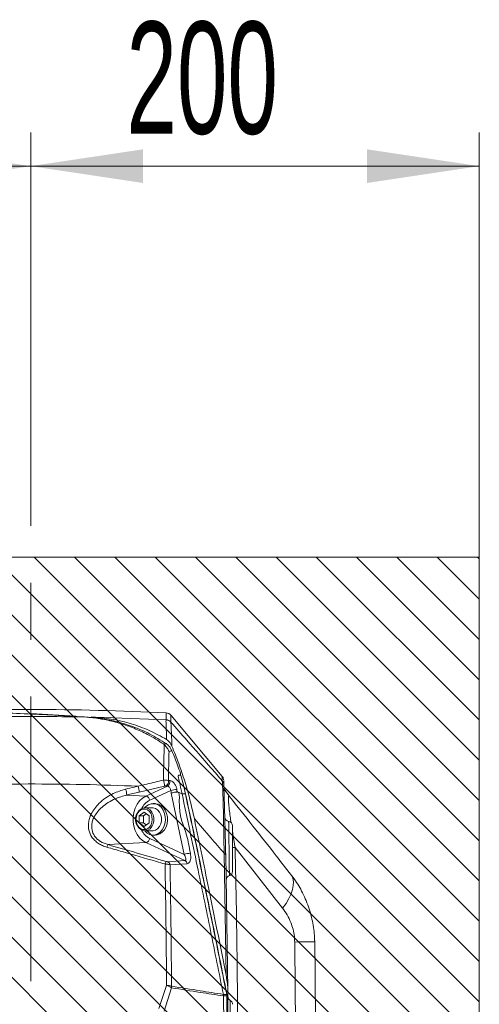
# Model space of a CAD drawing. Header units: millimetres. Extents: x 0 to 8410, y 0 to 5940.
# Tile 46 of 179: x 1371 to 1576, y 4278 to 4718. Entities that reach past the tile are written whole.
import ezdxf

# ---------------------------------------------------------------- set-up
doc = ezdxf.new("R2010")
doc.units = ezdxf.units.MM
doc.header["$LTSCALE"] = 10
doc.linetypes.add('CENTERX2', pattern=[20.32, 12.7, -2.54, 2.54, -2.54])
doc.styles.add('SLDTEXTSTYLE0', font='TXT', dxfattribs={"width": 0.605})
doc.dimstyles.new('SLDDIMSTYLE0', dxfattribs={"dimtxt": 50, "dimasz": 50, "dimexe": 0, "dimexo": 0.0625, "dimgap": 12.5, "dimtad": 1, "dimtoh": 1, "dimdec": 1, "dimrnd": 1e-09, "dimzin": 12, "dimdsep": 46, "dimtxsty": 'SLDTEXTSTYLE0', "dimsah": 1, "dimcen": 0.09, "dimadec": 0, "dimazin": 0, "dimtfac": 1, "dimtofl": 0, "dimtmove": 0, "dimatfit": 3, "dimfxl": 0, "dimfrac": 2, "dimtolj": 1, "dimtzin": 12, "dimarcsym": 0})

# ---------------------------------------------------------------- blocks, each defined once
blk = doc.blocks.new('*D15')
at = {"color": 7, "linetype": 'Continuous', "lineweight": 0}
for p, q in [((1125.65, 4477.87), (1125.65, 4667.3)), ((1375.65, 4560.19), (1375.65, 4667.3)), ((1125.65, 4652.3), (1375.65, 4652.3))]:
    blk.add_line(p, q, dxfattribs=at)
for points in [[(1125.65, 4652.3), (1175.65, 4644.8), (1175.65, 4659.8)], [(1375.65, 4652.3), (1325.65, 4659.8), (1325.65, 4644.8)]]:
    blk.add_solid(points, dxfattribs=at)
at = {"color": 7, "linetype": 'Continuous', "lineweight": 0, "insert": (1193.37, 4716.76), "char_height": 50, "attachment_point": 1, "style": 'SLDTEXTSTYLE0'}
blk.add_mtext('250', dxfattribs=at)
blk = doc.blocks.new('*D16')
at = {"color": 7, "linetype": 'Continuous', "lineweight": 0}
for p, q in [((1375.65, 4560.19), (1375.65, 4667.3)), ((1575.65, 4477.87), (1575.65, 4667.3)), ((1375.65, 4652.3), (1575.65, 4652.3))]:
    blk.add_line(p, q, dxfattribs=at)
for points in [[(1375.65, 4652.3), (1425.65, 4644.8), (1425.65, 4659.8)], [(1575.65, 4652.3), (1525.65, 4659.8), (1525.65, 4644.8)]]:
    blk.add_solid(points, dxfattribs=at)
at = {"color": 7, "linetype": 'Continuous', "lineweight": 0, "insert": (1418.37, 4716.76), "char_height": 50, "attachment_point": 1, "style": 'SLDTEXTSTYLE0'}
blk.add_mtext('200', dxfattribs=at)

msp = doc.modelspace()

# ---------------------------------------------------------------- hatches: boundary and pattern name
at = {"linetype": 'Continuous'}
h = msp.add_hatch(dxfattribs=at)
h.set_pattern_fill('ANSI31', color=8, scale=4, angle=90, style=0)
h.paths.add_polyline_path([(1125.65, 4477.87), (1125.65, 4077.87), (1575.65, 4077.87), (1575.65, 4477.87)], flags=0)

# ---------------------------------------------------------------- linework, layer by layer
at = {"color": 7, "linetype": 'CENTERX2', "lineweight": 0}
msp.add_line((1375.65, 2663.03), (1375.65, 4560.19), dxfattribs=at)
at = {"color": 7, "linetype": 'Continuous', "lineweight": 0}
for p, q in [((1125.65, 4477.87), (1575.65, 4477.87)), ((1575.65, 4477.87), (1575.65, 4077.87)), ((1395.8, 4406.93), (1375.65, 4408.06)), ((1390.36, 4407.15), (1388.81, 4407.23)), ((1392.3, 4406.94), (1390.36, 4407.04)), ((1401.22, 4406.46), (1399.67, 4406.54)), ((1404.56, 4406.44), (1402.64, 4406.54)), ((1461.03, 4380.05), (1438.21, 4407.25)), ((1435.2, 4394.2), (1434.79, 4394.52)), ((1442.65, 4380.47), (1442.65, 4380.47)), ((1443.14, 4372.25), (1441.08, 4373.08)), ((1442.51, 4375.29), (1443.14, 4372.25)), ((1444.62, 4372.23), (1443.14, 4372.25)), ((1464.3, 4371.12), (1463.96, 4371.54)), ((1431.16, 4367.87), (1430.23, 4367.87)), ((1424.07, 4362.46), (1426.23, 4364.05)), ((1424.07, 4359.28), (1424.07, 4362.46)), ((1425.91, 4362.46), (1424.07, 4362.46)), ((1425.91, 4362.46), (1427.16, 4363.37)), ((1425.91, 4359.28), (1425.91, 4362.46)), ((1426.23, 4364.05), (1428.4, 4362.46)), ((1429.93, 4365.98), (1426.54, 4365.98)), ((1428.4, 4362.46), (1428.4, 4359.28)), ((1426.23, 4357.7), (1424.07, 4359.28)), ((1425.91, 4359.28), (1424.07, 4359.28)), ((1427.16, 4358.37), (1425.91, 4359.28)), ((1428.4, 4359.28), (1426.23, 4357.7)), ((1426.54, 4355.76), (1429.93, 4355.76)), ((1430.23, 4353.87), (1431.16, 4353.87)), ((1462.59, 4345.05), (1463.53, 4284.62)), ((1502.26, 4306.8), (1502.3, 4306.24)), ((1461.54, 4282.78), (1461.55, 4282.78)), ((1461.62, 4282.07), (1461.55, 4282.78)), ((1461.62, 4282.07), (1461.62, 4282.07))]:
    msp.add_line(p, q, dxfattribs=at)
at = {"color": 8, "linetype": 'Continuous', "lineweight": 0}
for p, q in [((1375.65, 4408.06), (1375.65, 4409.87)), ((1404.56, 4406.44), (1436.02, 4405.26)), ((1436.02, 4405.26), (1436.04, 4405.34)), ((1438.18, 4404.28), (1438.18, 4404.17)), ((1438.61, 4391.41), (1437.32, 4391.15)), ((1435.27, 4375.66), (1424.07, 4373.05)), ((1426.99, 4371.27), (1436.61, 4375.72)), ((1436.61, 4375.72), (1436.01, 4375.75)), ((1437.03, 4378.18), (1437.63, 4378.16)), ((1418.46, 4371.72), (1426.99, 4371.27)), ((1438.11, 4373.73), (1428.71, 4369.39)), ((1444.09, 4345.25), (1438.34, 4372.55)), ((1410.13, 4349.59), (1426.99, 4350.47)), ((1444.38, 4342.44), (1426.99, 4350.47)), ((1428.71, 4352.35), (1444.09, 4345.25)), ((1462.77, 4291.33), (1461.88, 4345.74)), ((1487.98, 4321.2), (1466.8, 4348.3)), ((1436.75, 4341.97), (1444.38, 4342.44)), ((1432.83, 4276.42), (1436.22, 4286.76)), ((1438.47, 4285.68), (1435.09, 4275.34)), ((1463.1, 4282.06), (1463.03, 4282.77))]:
    msp.add_line(p, q, dxfattribs=at)
at = {"color": 8, "linetype": 'Continuous', "lineweight": 0, "flags": 128}
for points in [[(1426.99, 4350.47), (1425.51, 4351.36), (1424.19, 4352.59), (1423.07, 4354.1), (1422.19, 4355.86), (1421.59, 4357.79), (1421.29, 4359.83), (1421.29, 4361.91), (1421.59, 4363.95), (1422.19, 4365.88), (1423.07, 4367.64), (1424.19, 4369.16), (1425.51, 4370.38), (1426.99, 4371.27)], [(1422.6, 4360.87), (1422.75, 4359.57), (1423.18, 4358.38), (1423.85, 4357.39), (1424.72, 4356.68), (1425.72, 4356.31), (1426.75, 4356.31), (1427.74, 4356.68), (1428.61, 4357.39), (1429.29, 4358.38), (1429.72, 4359.57), (1429.86, 4360.87), (1429.72, 4362.17), (1429.29, 4363.36), (1428.61, 4364.36), (1427.74, 4365.06), (1426.75, 4365.43), (1425.72, 4365.43), (1424.72, 4365.06), (1423.85, 4364.36), (1423.18, 4363.36), (1422.75, 4362.17), (1422.6, 4360.87)], [(1465.62, 4348.27), (1465.85, 4348.28), (1466.8, 4348.3)], [(1445.4, 4341.07), (1442.94, 4340.92), (1437.76, 4340.61)], [(1487.98, 4321.2), (1489.5, 4323.37), (1490.75, 4325.51), (1491.71, 4327.57), (1492.38, 4329.54), (1492.74, 4331.38), (1492.79, 4333.06), (1492.52, 4334.55), (1491.95, 4335.85), (1491.62, 4336.31)], [(1493.37, 4306.12), (1495.36, 4306.15), (1497.14, 4306.17), (1498.67, 4306.19), (1499.96, 4306.21), (1500.97, 4306.22), (1501.71, 4306.23), (1502.15, 4306.24), (1502.3, 4306.24)], [(1461.55, 4282.78), (1462.43, 4282.77), (1463.03, 4282.77)], [(1463.1, 4282.06), (1462.5, 4282.06), (1461.62, 4282.07)], [(1463.03, 4282.77), (1463.08, 4282.76), (1463.11, 4282.76), (1463.12, 4282.74), (1463.12, 4282.74)]]:
    msp.add_lwpolyline(points, dxfattribs=at)
at = {"color": 7, "linetype": 'Continuous', "lineweight": 0, "flags": 128}
for points in [[(1426.45, 4355.76), (1426.54, 4355.67), (1427.54, 4354.75), (1428.68, 4354.15), (1429.9, 4353.88), (1431.13, 4353.97), (1432.32, 4354.4), (1433.4, 4355.15), (1434.33, 4356.19), (1435.05, 4357.47), (1435.52, 4358.91), (1435.73, 4360.46), (1435.67, 4362.02), (1435.33, 4363.53), (1434.73, 4364.9), (1433.91, 4366.08), (1432.91, 4366.99), (1431.77, 4367.59), (1430.55, 4367.86), (1429.32, 4367.78), (1428.13, 4367.35), (1427.05, 4366.59), (1426.45, 4365.98)], [(1431.16, 4353.87), (1432.07, 4353.97), (1433.25, 4354.4), (1434.34, 4355.15), (1435.26, 4356.19), (1435.98, 4357.47), (1436.45, 4358.91), (1436.66, 4360.46), (1436.6, 4362.02), (1436.26, 4363.53), (1435.67, 4364.9), (1434.85, 4366.08), (1433.84, 4366.99), (1432.7, 4367.59), (1431.48, 4367.86), (1431.16, 4367.87)], [(1423.1, 4363.52), (1423.1, 4363.53), (1423.79, 4364.61), (1424.69, 4365.41), (1425.72, 4365.87), (1426.81, 4365.97), (1427.89, 4365.69), (1428.86, 4365.05), (1429.66, 4364.1), (1430.23, 4362.91), (1430.53, 4361.57), (1430.53, 4360.18), (1430.23, 4358.84), (1429.66, 4357.65), (1428.86, 4356.7), (1427.89, 4356.06), (1426.81, 4355.77), (1425.72, 4355.87), (1424.69, 4356.33), (1423.79, 4357.14), (1423.11, 4358.2)], [(1429.93, 4365.98), (1430.2, 4365.97), (1431.27, 4365.69), (1432.25, 4365.05), (1433.05, 4364.1), (1433.62, 4362.91), (1433.92, 4361.57), (1433.92, 4360.18), (1433.62, 4358.84), (1433.05, 4357.65), (1432.25, 4356.7), (1431.27, 4356.06), (1430.2, 4355.77), (1429.93, 4355.76)], [(1461.62, 4282.07), (1461.69, 4269.82), (1461.72, 4257.57), (1461.72, 4245.31), (1461.67, 4233.06), (1461.6, 4220.81), (1461.48, 4208.56), (1461.32, 4196.31), (1461.13, 4184.06)], [(1462.61, 4184.1), (1462.81, 4196.34), (1462.96, 4208.59), (1463.08, 4220.83), (1463.16, 4233.08), (1463.2, 4245.32), (1463.2, 4257.57), (1463.17, 4269.81), (1463.1, 4282.06)]]:
    msp.add_lwpolyline(points, dxfattribs=at)
at = {"color": 7, "linetype": 'Continuous', "lineweight": 0}
for centre, radius, start, end in [((1375.65, 3209.87), 1200, 90, 94.50286), ((1375.65, 3209.87), 1200, 87.11564, 90), ((1435.88, 4405.36), 3, 38.9987, 86.8076), ((1464.17, 4361.95), 2, 181.5994, 262.8856), ((1463.65, 4357.98), 2, 359.9987, 82.3961), ((1463.65, 4337.65), 2, 287.3605, 359.9998), ((1464.84, 4333.83), 2, 107.0132, 181.1304), ((-2536.35, 4252.87), 4039, 359.71654, 0.75708), ((-2536.35, 4252.87), 4000, 359.00531, 0.45475), ((1463.13, 4280.82), 1.24, 87.1597, 91.5467), ((1465.55, 4281.88), 2, 180.4518, 242.3981), ((1463.65, 4278.36), 2, 359.9999, 61.0968)]:
    msp.add_arc(centre, radius, start, end, dxfattribs=at)
at = {"color": 8, "linetype": 'Continuous', "lineweight": 0}
for centre, radius, start, end in [((1435.87, 4402.25), 3, 39.6307, 87.0606), ((1435.88, 4402.35), 3, 40.0777, 87.1265), ((1413.8, 4372.55), 10.29, 2.7564, 17.6147), ((1426.58, 4375.63), 8.69, 0.1917, 18.6722), ((1434.9, 4377.64), 2.2, 300.4253, 14.1648), ((1435.5, 4377.61), 2.2, 300.3813, 14.3413), ((1458.76, 4376.13), 2.99, 1.7735, 40.049), ((1408.05, 4371.19), 10.43, 2.9164, 17.5797), ((1426.34, 4368.94), 2.42, 10.7699, 74.4305), ((1441.36, 4363.53), 10.71, 92.7032, 107.6533), ((1432.28, 4362.3), 7.94, 116.7101, 155.2014), ((1432.28, 4359.44), 7.94, 204.7985, 243.2917), ((1414.58, 4347.05), 5.12, 150.3071, 164.1426), ((1426.34, 4352.8), 2.42, 285.5687, 349.2345), ((1447.33, 4335.46), 10.31, 92.7829, 108.3335), ((1461.67, 4344.82), 0.948, 14.3912, 77.1965), ((-2536.35, 4252.87), 4004.29, 359.78701, 1.36555), ((1440.84, 4339.45), 5.5, 151.3977, 164.2255), ((1435.84, 4340.24), 1.95, 10.7054, 62.4884), ((1443.48, 4340.7), 1.95, 10.7146, 62.4823), ((-2536.35, 4252.87), 4030.07, 359.77559, 0.75708), ((1434.5, 4280.29), 6.69, 53.6418, 75.134), ((1436.36, 4280.77), 5.99, 69.5806, 91.3081), ((1434.69, 4285.9), 3.78, 356.6762, 7.3608)]:
    msp.add_arc(centre, radius, start, end, dxfattribs=at)
for centre, major_axis, start_param, end_param in [((959.84, 3258.46), (3931.18, 1114.71), 1.386035, 1.387469), ((1716.36, 5079.61), (3212.61, -910.95), 4.683797, 4.691867)]:
    msp.add_ellipse(centre, major_axis=major_axis, ratio=0.235439, start_param=start_param, end_param=end_param, dxfattribs=at)
at = {"color": 7, "linetype": 'Continuous', "lineweight": 0}
for points, knots in [([(1399.67, 4406.54), (1390.68, 4407.09), (1372.69, 4408.18), (1345.67, 4408.67), (1318.63, 4408.28), (1295.59, 4407.29), (1281.59, 4406.1), (1276.58, 4405.67)], [0, 0, 0, 0, 0.2193421, 0.4388376, 0.6581798, 0.8776754, 1, 1, 1, 1]), ([(1399.67, 4406.54), (1400.91, 4406.44), (1403.22, 4406.24), (1406.41, 4405.78), (1409.49, 4405.21), (1412.55, 4404.51), (1415.69, 4403.65), (1417.68, 4402.98), (1418.64, 4402.66)], [0, 0, 0, 0, 0.193768, 0.360378, 0.499856, 0.678975, 0.845683, 1, 1, 1, 1]), ([(1435.99, 4394.66), (1433.6, 4396.16), (1428.81, 4399.15), (1422.13, 4401.97), (1416.27, 4403.88), (1411.78, 4404.99), (1406.77, 4405.93), (1403.4, 4406.25), (1401.22, 4406.46)], [0, 0, 0, 0, 0.2205675, 0.4412265, 0.5809517, 0.7206803, 0.8191478, 1, 1, 1, 1]), ([(1404.56, 4406.44), (1407.23, 4406.15), (1412.59, 4405.59), (1420.61, 4403.57), (1428.57, 4400.73), (1433.68, 4397.91), (1436.24, 4396.5)], [0, 0, 0, 0, 0.2455748, 0.4911273, 0.7456101, 1, 1, 1, 1]), ([(1418.64, 4402.66), (1419.69, 4402.28), (1421.76, 4401.52), (1424.8, 4400.22), (1426.77, 4399.23), (1427.76, 4398.74)], [0, 0, 0, 0, 0.341259, 0.668607, 1, 1, 1, 1]), ([(1427.76, 4398.74), (1428.99, 4398.07), (1431.38, 4396.79), (1433.68, 4395.26), (1434.79, 4394.52)], [0, 0, 0, 0, 0.5148098, 1, 1, 1, 1]), ([(1437.32, 4391.15), (1437.32, 4391.15), (1437.1, 4391.67), (1436.48, 4392.86), (1435.68, 4393.7), (1435.2, 4394.2)], [0, 0, 0, 0, 0.005725, 0.415638, 1, 1, 1, 1]), ([(1438.61, 4391.41), (1438.26, 4392.08), (1437.74, 4393.06), (1436.78, 4394.08), (1436.26, 4394.46), (1435.99, 4394.66)], [0, 0, 0, 0, 0.510459, 0.753833, 1, 1, 1, 1]), ([(1436.24, 4396.5), (1436.7, 4396.15), (1437.67, 4395.4), (1438.29, 4394.17), (1438.61, 4393.52)], [0, 0, 0, 0, 0.468011, 1, 1, 1, 1]), ([(1438.61, 4393.52), (1439.65, 4390.95), (1441.73, 4385.83), (1444.38, 4377.82), (1446.73, 4369.61), (1447.98, 4363.99), (1448.61, 4361.18)], [0, 0, 0, 0, 0.248263, 0.496533, 0.748264, 1, 1, 1, 1]), ([(1442.65, 4380.47), (1442.56, 4380.78), (1442.08, 4382.33), (1440.83, 4386.04), (1439.48, 4389.32), (1438.61, 4391.41)], [0, 0, 0, 0, 0.082588, 0.413109, 1, 1, 1, 1]), ([(1442.65, 4380.47), (1442.39, 4380.54), (1442.05, 4380.64), (1441.68, 4380.62), (1441.54, 4380.53), (1441.46, 4380.34), (1441.46, 4379.77), (1441.87, 4378.06), (1442.24, 4376.45), (1442.51, 4375.29)], [0, 0, 0, 0, 0.165098, 0.215898, 0.250932, 0.286284, 0.330264, 0.515661, 1, 1, 1, 1]), ([(1444.62, 4372.23), (1444.35, 4373.6), (1443.79, 4376.39), (1443.03, 4379.1), (1442.65, 4380.47)], [0, 0, 0, 0, 0.494416, 1, 1, 1, 1]), ([(1461.67, 4378.54), (1461.66, 4378.56), (1461.65, 4378.64), (1461.6, 4378.97), (1461.42, 4379.45), (1461.2, 4379.88), (1461.03, 4380.04), (1461.02, 4380.05)], [0, 0, 0, 0, 0.0820243, 0.2097113, 0.6072208, 0.9613997, 1, 1, 1, 1]), ([(1461.69, 4378.19), (1461.69, 4378.2), (1461.69, 4378.25), (1461.71, 4377.67), (1461.74, 4376.71), (1461.75, 4376.23)], [0, 0, 0, 0, 0.188219, 0.594134, 1, 1, 1, 1]), ([(1461.75, 4376.23), (1461.76, 4376.04), (1461.77, 4375.63), (1461.83, 4373.82), (1461.91, 4371.09), (1462.01, 4367.69), (1462.11, 4364.02), (1462.22, 4359.84), (1462.34, 4355.22), (1462.47, 4350.29), (1462.55, 4346.8), (1462.59, 4345.05)], [0, 0, 0, 0, 0.1170069, 0.251552, 0.3860019, 0.4886074, 0.5916708, 0.6943317, 0.7960649, 0.8981429, 1, 1, 1, 1]), ([(1441.08, 4373.07), (1440.9, 4373.07), (1440.53, 4373.05), (1439.77, 4372.93), (1438.99, 4372.76), (1438.56, 4372.62), (1438.34, 4372.55)], [0, 0, 0, 0, 0.25, 0.499998, 0.749999, 1, 1, 1, 1]), ([(1443.14, 4372.25), (1445.4, 4361.52), (1449.69, 4341.21), (1455.81, 4311.38), (1459.64, 4292.28), (1461.54, 4282.78)], [0, 0, 0, 0, 0.3603264, 0.6821204, 1, 1, 1, 1]), ([(1444.62, 4372.23), (1444.65, 4372.22), (1444.71, 4372.22), (1444.72, 4372.21), (1444.72, 4372.2)], [0, 0, 0, 0, 0.530288, 1, 1, 1, 1]), ([(1463.12, 4282.74), (1461.83, 4289.2), (1457.91, 4308.85), (1451.8, 4338.68), (1446.86, 4362), (1444.7, 4372.19)], [0, 0, 0, 0, 0.216244, 0.65759, 1, 1, 1, 1]), ([(1464.03, 4371.42), (1463.99, 4371.48), (1463.6, 4372.03), (1463, 4372.88), (1462.34, 4373.85), (1461.91, 4374.52), (1461.7, 4374.87), (1461.63, 4375.03), (1461.64, 4374.99), (1461.64, 4374.99)], [0, 0, 0, 0, 0.033219, 0.292583, 0.509925, 0.703269, 0.868841, 0.99084, 1, 1, 1, 1]), ([(1491.6, 4336.29), (1489.44, 4339.08), (1480.39, 4350.73), (1471.23, 4362.29), (1464.26, 4371.09)], [0, 0, 0, 0, 0.2393384, 1, 1, 1, 1]), ([(1423.01, 4363.46), (1422.91, 4363.25), (1422.62, 4362.68), (1422.44, 4361.77), (1422.42, 4361.11), (1422.41, 4360.87)], [0, 0, 0, 0, 0.268972, 0.735324, 1, 1, 1, 1]), ([(1422.41, 4360.87), (1422.42, 4360.64), (1422.44, 4359.99), (1422.62, 4359.08), (1422.91, 4358.49), (1423.02, 4358.26)], [0, 0, 0, 0, 0.24753, 0.709977, 1, 1, 1, 1]), ([(1448.61, 4361.18), (1450.92, 4349.98), (1455.73, 4326.73), (1460.37, 4303.42), (1462.77, 4291.33)], [0, 0, 0, 0, 0.4815421, 1, 1, 1, 1]), ([(1465.65, 4357.85), (1465.65, 4357.86), (1465.65, 4357.87), (1465.65, 4356.59), (1465.65, 4354.32), (1465.65, 4351.26), (1465.65, 4348.26), (1465.65, 4345.27), (1465.65, 4342.44), (1465.65, 4339.79), (1465.65, 4338.16), (1465.65, 4337.47), (1465.65, 4337.66), (1465.65, 4337.67)], [0, 0, 0, 0, 0.069735, 0.177097, 0.284582, 0.39211, 0.499637, 0.566826, 0.674165, 0.781432, 0.888664, 0.995895, 1, 1, 1, 1]), ([(1502.24, 4306.8), (1502.24, 4306.91), (1502.25, 4308.25), (1502, 4310.83), (1501.48, 4314.54), (1500.65, 4318.24), (1499.54, 4321.91), (1498.14, 4325.48), (1496.53, 4328.82), (1494.68, 4332.02), (1493.06, 4334.49), (1491.93, 4335.89), (1491.61, 4336.29)], [0, 0, 0, 0, 0.009956, 0.124583, 0.240776, 0.358641, 0.478197, 0.599351, 0.718627, 0.827726, 0.950514, 1, 1, 1, 1]), ([(1462.77, 4291.33), (1462.94, 4290.36), (1463.29, 4288.4), (1463.5, 4286.14), (1463.52, 4284.87), (1463.53, 4284.62)], [0, 0, 0, 0, 0.441854, 0.887502, 1, 1, 1, 1]), ([(1463.16, 4282.06), (1463.17, 4282.21), (1463.18, 4282.5), (1463.12, 4282.78), (1463.09, 4282.9)], [0, 0, 0, 0, 0.5386378, 1, 1, 1, 1])]:
    msp.add_open_spline(points, degree=3, knots=knots, dxfattribs=at)
at = {"color": 8, "linetype": 'Continuous', "lineweight": 0}
for points, knots in [([(1334.59, 4406.08), (1345.44, 4406.38), (1367.12, 4406.98), (1388.82, 4406.69), (1399.67, 4406.54)], [0, 0, 0, 0, 0.499813, 1, 1, 1, 1]), ([(1436.04, 4405.34), (1436.04, 4406.14), (1436.03, 4407.73), (1436.03, 4408.52), (1436.03, 4408.31), (1436.03, 4408.29)], [0, 0, 0, 0, 0.474375, 0.948858, 1, 1, 1, 1]), ([(1438.18, 4407.23), (1438.18, 4407.24), (1438.18, 4407.47), (1438.18, 4406.68), (1438.18, 4405.08), (1438.18, 4404.28)], [0, 0, 0, 0, 0.042845, 0.521478, 1, 1, 1, 1]), ([(1436.24, 4396.5), (1436.21, 4397.45), (1436.15, 4399.38), (1436.05, 4402.05), (1435.98, 4403.85), (1435.97, 4404.9), (1436, 4405.14), (1436.02, 4405.26)], [0, 0, 0, 0, 0.19567, 0.393669, 0.692351, 0.846178, 1, 1, 1, 1]), ([(1438.18, 4404.28), (1440.55, 4401.58), (1446.56, 4394.71), (1454.18, 4385.97), (1459.43, 4379.93), (1461.05, 4378.06)], [0, 0, 0, 0, 0.309544, 0.78674, 1, 1, 1, 1]), ([(1438.18, 4404.17), (1438.18, 4403.86), (1438.18, 4403.22), (1438.34, 4400.78), (1438.49, 4397.58), (1438.57, 4394.88), (1438.61, 4393.52)], [0, 0, 0, 0, 0.264793, 0.53706, 0.766244, 1, 1, 1, 1]), ([(1434.79, 4394.52), (1435.12, 4394.56), (1435.53, 4394.6), (1435.92, 4394.65), (1435.99, 4394.66)], [0, 0, 0, 0, 0.794993, 1, 1, 1, 1]), ([(1434.81, 4378.42), (1434.84, 4379.73), (1434.91, 4382.38), (1435.01, 4386.38), (1435.11, 4390.44), (1435.17, 4392.94), (1435.2, 4394.2)], [0, 0, 0, 0, 0.2204386, 0.4427977, 0.7194803, 1, 1, 1, 1]), ([(1437.32, 4391.15), (1437.28, 4389.28), (1437.21, 4386.4), (1437.11, 4381.92), (1437.06, 4379.43), (1437.03, 4378.18)], [0, 0, 0, 0, 0.475635, 0.736754, 1, 1, 1, 1]), ([(1461.05, 4378.06), (1461.04, 4378.54), (1461.01, 4379.49), (1460.99, 4380.09), (1460.99, 4380.04), (1460.99, 4380.02)], [0, 0, 0, 0, 0.402829, 0.805705, 1, 1, 1, 1]), ([(1423.6, 4375.67), (1415.42, 4375.95), (1399.07, 4376.52), (1374.5, 4376.72), (1349.93, 4376.45), (1322.13, 4375.55), (1291.14, 4373.77), (1256.98, 4370.79), (1222.87, 4366.87), (1200.22, 4363.41), (1188.89, 4361.68)], [0, 0, 0, 0, 0.104229, 0.208458, 0.31287, 0.417283, 0.562711, 0.70814, 0.85407, 1, 1, 1, 1]), ([(1417.99, 4374.34), (1419.28, 4374.64), (1421.15, 4375.09), (1423.02, 4375.53), (1423.6, 4375.67)], [0, 0, 0, 0, 0.689544, 1, 1, 1, 1]), ([(1423.6, 4375.67), (1424.89, 4375.98), (1428.63, 4376.91), (1432.36, 4377.82), (1434.81, 4378.42)], [0, 0, 0, 0, 0.343981, 1, 1, 1, 1]), ([(1434.81, 4378.42), (1435.21, 4378.42), (1435.95, 4378.44), (1436.67, 4378.3), (1436.96, 4378.2), (1437.03, 4378.18)], [0, 0, 0, 0, 0.472961, 0.886078, 1, 1, 1, 1]), ([(1436.01, 4375.75), (1435.99, 4375.75), (1435.89, 4375.75), (1435.65, 4375.74), (1435.4, 4375.69), (1435.27, 4375.66)], [0, 0, 0, 0, 0.1143136, 0.5291475, 1, 1, 1, 1]), ([(1438.11, 4373.73), (1438.07, 4373.96), (1437.98, 4374.41), (1437.67, 4375), (1437.28, 4375.45), (1436.91, 4375.67), (1436.69, 4375.71), (1436.61, 4375.72)], [0, 0, 0, 0, 0.221658, 0.442159, 0.661414, 0.879865, 1, 1, 1, 1]), ([(1437.63, 4378.16), (1437.79, 4378.14), (1438.22, 4378.08), (1438.99, 4377.64), (1439.82, 4376.75), (1440.51, 4375.57), (1440.74, 4374.68), (1440.86, 4374.23)], [0, 0, 0, 0, 0.119777, 0.337034, 0.555506, 0.77659, 1, 1, 1, 1]), ([(1461.88, 4345.74), (1461.86, 4347.53), (1461.81, 4351.12), (1461.73, 4356.19), (1461.64, 4360.94), (1461.55, 4365.25), (1461.45, 4369.05), (1461.34, 4372.57), (1461.23, 4375.43), (1461.13, 4377.37), (1461.08, 4377.84), (1461.05, 4378.06)], [0, 0, 0, 0, 0.101612, 0.203442, 0.304942, 0.407836, 0.511118, 0.613964, 0.748572, 0.883266, 1, 1, 1, 1]), ([(1409.65, 4348.45), (1408.99, 4348.67), (1407.68, 4349.1), (1405.85, 4350.1), (1404.23, 4351.37), (1402.58, 4353.28), (1401.41, 4355.96), (1401.29, 4358.88), (1401.8, 4361.29), (1402.69, 4363.51), (1404.11, 4365.77), (1406.25, 4368.21), (1409.03, 4370.48), (1412.96, 4372.81), (1416.11, 4373.77), (1417.99, 4374.34)], [0, 0, 0, 0, 0.052358, 0.104662, 0.157489, 0.210258, 0.301066, 0.38498, 0.441959, 0.499006, 0.57551, 0.652114, 0.752334, 0.852634, 1, 1, 1, 1]), ([(1418.46, 4371.72), (1416.74, 4371.24), (1413.85, 4370.43), (1410.2, 4368.46), (1407.6, 4366.53), (1405.57, 4364.45), (1404.22, 4362.52), (1403.33, 4360.61), (1402.79, 4358.55), (1402.81, 4356.04), (1403.79, 4353.75), (1405.17, 4352.18), (1406.11, 4351.43), (1407.69, 4350.42), (1408.95, 4349.99), (1410.13, 4349.59)], [0, 0, 0, 0, 0.152037, 0.255266, 0.358411, 0.436088, 0.51365, 0.570169, 0.626594, 0.707888, 0.794835, 0.841779, 0.888786, 0.896886, 1, 1, 1, 1]), ([(1438.34, 4372.55), (1438.34, 4372.57), (1438.26, 4372.97), (1438.19, 4373.36), (1438.11, 4373.73)], [0, 0, 0, 0, 0.054799, 1, 1, 1, 1]), ([(1440.86, 4374.23), (1440.81, 4373.65), (1440.76, 4373.08), (1441.07, 4373.08), (1441.07, 4373.08)], [0, 0, 0, 0, 0.999984, 1, 1, 1, 1]), ([(1441.08, 4373.07), (1441.08, 4373.07), (1442.15, 4373.07), (1441.17, 4362.83), (1444.91, 4356.68), (1446.34, 4348.54), (1446.83, 4345.76)], [0, 0, 0, 0, 0.000001, 0.141487, 0.70742, 1, 1, 1, 1]), ([(1463.03, 4282.77), (1460.87, 4293.53), (1456.55, 4315.06), (1450.4, 4344.88), (1446.38, 4363.91), (1444.62, 4372.23)], [0, 0, 0, 0, 0.360413, 0.720825, 1, 1, 1, 1]), ([(1463.95, 4371.53), (1463.75, 4371.8), (1463.17, 4372.63), (1462.48, 4373.48), (1461.92, 4374.12), (1461.85, 4374.13), (1461.82, 4374.14)], [0, 0, 0, 0, 0.1596207, 0.4742359, 0.7342727, 1, 1, 1, 1]), ([(1464.28, 4371.1), (1464.27, 4371.11), (1464.18, 4371.26), (1464.02, 4371.32), (1463.86, 4371.12), (1463.79, 4370.5), (1463.79, 4369.76), (1463.84, 4368.81), (1463.93, 4367.65), (1464.07, 4366.31), (1464.28, 4364.53), (1464.56, 4362.36), (1464.86, 4360.36), (1465, 4359.43)], [0, 0, 0, 0, 0.00453, 0.121567, 0.23834, 0.333162, 0.427888, 0.470365, 0.567869, 0.665527, 0.706257, 0.86255, 1, 1, 1, 1]), ([(1461.88, 4345.74), (1459.91, 4348.03), (1455.49, 4353.18), (1451.06, 4358.32), (1448.61, 4361.18)], [0, 0, 0, 0, 0.445226, 1, 1, 1, 1]), ([(1464.24, 4335.76), (1464.24, 4335.75), (1464.25, 4335.53), (1464.24, 4336.35), (1464.22, 4337.95), (1464.19, 4339.86), (1464.17, 4341.5), (1464.15, 4343.33), (1464.12, 4345.45), (1464.09, 4347.67), (1464.06, 4349.88), (1464.03, 4351.87), (1464.01, 4353.75), (1463.98, 4355.46), (1463.96, 4356.95), (1463.94, 4358.18), (1463.92, 4359.12), (1463.91, 4359.72), (1463.91, 4359.99), (1463.91, 4359.94), (1463.91, 4359.93)], [0, 0, 0, 0, 0.0042991, 0.1109381, 0.2176166, 0.2711954, 0.3247759, 0.3784376, 0.4320976, 0.4990899, 0.5529279, 0.6067686, 0.6606589, 0.7145495, 0.7684639, 0.8223768, 0.8762582, 0.9301412, 0.9839657, 1, 1, 1, 1]), ([(1465.65, 4355.23), (1465.74, 4354.71), (1466.1, 4352.39), (1466.5, 4350.09), (1466.8, 4348.3)], [0, 0, 0, 0, 0.224875, 1, 1, 1, 1]), ([(1435.54, 4340.95), (1434.27, 4341.32), (1427.89, 4343.16), (1419.26, 4345.66), (1411.91, 4347.79), (1409.65, 4348.45)], [0, 0, 0, 0, 0.147701, 0.738507, 1, 1, 1, 1]), ([(1444.38, 4342.44), (1444.47, 4342.46), (1444.59, 4342.49), (1444.73, 4342.65), (1444.82, 4342.94), (1444.77, 4343.52), (1444.55, 4344.31), (1444.25, 4344.92), (1444.09, 4345.25)], [0, 0, 0, 0, 0.115698, 0.142356, 0.297622, 0.481716, 0.714992, 1, 1, 1, 1]), ([(1446.83, 4345.76), (1446.92, 4345.2), (1447.08, 4344.17), (1446.95, 4342.84), (1446.61, 4341.88), (1446.1, 4341.23), (1445.63, 4341.12), (1445.4, 4341.07)], [0, 0, 0, 0, 0.253504, 0.470155, 0.654772, 0.827142, 1, 1, 1, 1]), ([(1436.22, 4286.76), (1436.15, 4295.81), (1436.02, 4313.87), (1435.7, 4331.94), (1435.54, 4340.95)], [0, 0, 0, 0, 0.501178, 1, 1, 1, 1]), ([(1437.76, 4340.61), (1437.57, 4340.65), (1437.18, 4340.74), (1436.43, 4340.86), (1435.87, 4340.92), (1435.58, 4340.95), (1435.54, 4340.95)], [0, 0, 0, 0, 0.321729, 0.651807, 0.959466, 1, 1, 1, 1]), ([(1436.01, 4342.09), (1436.02, 4342.08), (1436.11, 4342.06), (1436.3, 4342.01), (1436.56, 4341.97), (1436.68, 4341.97), (1436.75, 4341.97)], [0, 0, 0, 0, 0.041622, 0.350223, 0.675575, 1, 1, 1, 1]), ([(1437.76, 4340.61), (1437.92, 4331.59), (1438.24, 4313.52), (1438.38, 4295.44), (1438.44, 4286.38)], [0, 0, 0, 0, 0.49885, 1, 1, 1, 1]), ([(1493.37, 4306.12), (1493.33, 4306.96), (1493.25, 4308.89), (1492.66, 4311.87), (1491.6, 4315.1), (1490.06, 4318.3), (1488.68, 4320.23), (1487.98, 4321.2)], [0, 0, 0, 0, 0.148368, 0.340409, 0.537828, 0.76595, 1, 1, 1, 1]), ([(1438.44, 4286.38), (1442.7, 4285.71), (1450.4, 4284.51), (1458.1, 4283.31), (1461.54, 4282.78)], [0, 0, 0, 0, 0.553122, 1, 1, 1, 1]), ([(1461.62, 4282.07), (1458.16, 4282.6), (1450.44, 4283.8), (1442.73, 4285.01), (1438.47, 4285.68)], [0, 0, 0, 0, 0.448009, 1, 1, 1, 1]), ([(1464.65, 4255.61), (1464.65, 4255.61), (1464.65, 4255.55), (1464.65, 4255.77), (1464.65, 4256.28), (1464.65, 4257.16), (1464.65, 4258.33), (1464.65, 4259.78), (1464.65, 4261.46), (1464.65, 4263.31), (1464.64, 4265.46), (1464.64, 4267.7), (1464.64, 4269.94), (1464.63, 4271.94), (1464.62, 4273.83), (1464.62, 4275.56), (1464.61, 4277.06), (1464.61, 4278.31), (1464.6, 4279.26), (1464.6, 4279.86), (1464.6, 4280.14), (1464.6, 4280.09), (1464.6, 4280.08)], [0, 0, 0, 0, 0.003979, 0.057683, 0.111386, 0.165097, 0.218807, 0.27249, 0.326175, 0.379812, 0.433451, 0.500325, 0.55392, 0.607519, 0.661141, 0.714762, 0.768442, 0.822122, 0.87587, 0.929619, 0.983422, 1, 1, 1, 1])]:
    msp.add_open_spline(points, degree=3, knots=knots, dxfattribs=at)

# ---------------------------------------------------------------- dimensions: what is measured, and where the dimension line sits
at = {"color": 7, "linetype": 'Continuous', "lineweight": 0}
for base, p1, p2, picture, middle in [((1375.65, 4652.3), (1125.65, 4477.87), (1375.65, 4560.19), '*D15', (1250.65, 4652.3)), ((1575.65, 4652.3), (1375.65, 4560.19), (1575.65, 4477.87), '*D16', (1475.65, 4652.3))]:
    dim = msp.add_linear_dim(base=base, p1=p1, p2=p2, dimstyle='SLDDIMSTYLE0', dxfattribs=at)
    dim.commit()
    dim.dimension.update_dxf_attribs({"geometry": picture, "text_midpoint": middle, "dimtype": 160})

doc.saveas('drawing.dxf')
